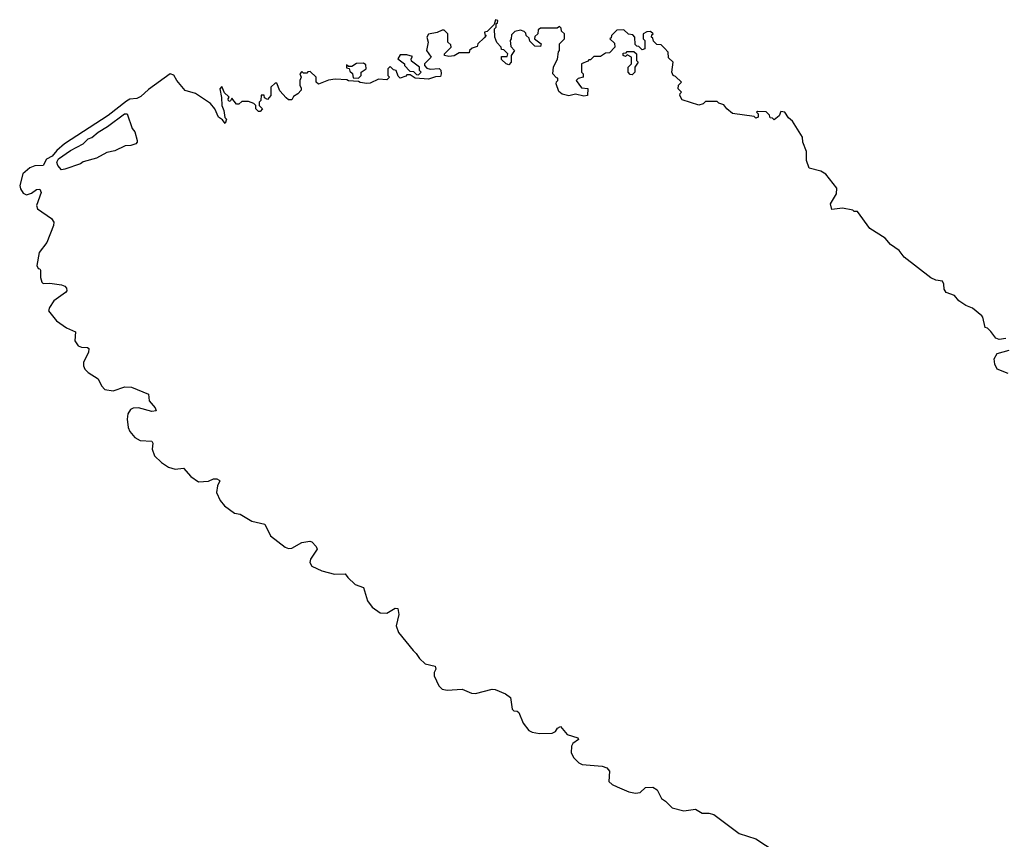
# Model space of a CAD drawing. Extents: x 2029826 to 2248070, y 228728 to 402406.
# Tile 201 of 256: x 2097514 to 2103415, y 353636 to 358550. Entities that reach past the tile are written whole.
import ezdxf

# ---------------------------------------------------------------- set-up
doc = ezdxf.new("R2010")
doc.units = 0

msp = doc.modelspace()

# ---------------------------------------------------------------- linework, layer by layer
at = {"layer": '0CON10XD'}
for points in [[(2103425, 356637.5), (2103385, 356632.5), (2103365, 356640), (2103335, 356680), (2103315, 356700), (2103300, 356705), (2103287, 356767), (2103280, 356775), (2103225, 356820), (2103185, 356836.7), (2103142.5, 356865), (2103115.8, 356895.8), (2103066.2, 356915), (2103054, 356935), (2103053.3, 356965), (2103045, 356982.5), (2103005, 356988), (2102975, 357001.2), (2102815, 357126.7), (2102785.7, 357165.7), (2102732.3, 357202.3), (2102700, 357240), (2102608.3, 357298.3), (2102535, 357400), (2102515, 357400), (2102507, 357407), (2102445, 357420), (2102381.7, 357411.7), (2102372.5, 357445), (2102410, 357505), (2102410.7, 357540.7), (2102345, 357623.3), (2102315, 357641.2), (2102245, 357660), (2102230, 357705), (2102229.3, 357759.3), (2102206.7, 357815), (2102205.9, 357845.9), (2102145, 357942.5), (2102120.7, 357960.7), (2102100, 357995), (2102075, 358000), (2102066.4, 357973.6), (2102035, 357950), (2102025, 357960), (2102011.7, 357961.7), (2102008.3, 357978.3), (2101988.3, 357998.3), (2101935, 358000), (2101930, 357995), (2101940, 357985), (2101940, 357965), (2101925, 357960), (2101915, 357970), (2101785, 357986.7), (2101752.5, 358015), (2101735, 358040), (2101705, 358050), (2101695, 358060), (2101625, 358060), (2101610, 358045), (2101585, 358037.5), (2101485, 358070), (2101470, 358095), (2101471.7, 358108.3), (2101480, 358115), (2101460, 358135), (2101461.7, 358158.3), (2101480, 358175), (2101445, 358210), (2101430, 358215), (2101422.5, 358235), (2101430, 358295), (2101401.7, 358321.7), (2101400, 358355), (2101378.3, 358378.3), (2101358.3, 358398.3), (2101331.7, 358401.7), (2101311.7, 358421.7), (2101308.3, 358438.3), (2101300, 358445), (2101301.7, 358458.3), (2101310, 358465), (2101295, 358480), (2101273, 358477), (2101250, 358465), (2101250, 358435), (2101260, 358425), (2101260, 358375), (2101245, 358370), (2101225, 358390), (2101211.7, 358391.7), (2101201.7, 358401.7), (2101200, 358445), (2101188.3, 358458.3), (2101163, 358463), (2101135, 358490), (2101093, 358487), (2101060, 358455), (2101058.3, 358441.7), (2101050, 358435), (2101078.3, 358408.3), (2101080, 358385), (2101048.3, 358351.7), (2101025, 358350), (2100995, 358330), (2100955, 358330), (2100935, 358310), (2100925, 358310), (2100918.3, 358301.7), (2100880, 358285), (2100880, 358235), (2100890, 358225), (2100890, 358205), (2100861.7, 358198.3), (2100850, 358185), (2100881.7, 358141.7), (2100918.3, 358138.3), (2100917.5, 358095), (2100895, 358091.2), (2100845, 358104.2), (2100805, 358093.6), (2100765, 358103.8), (2100745, 358120), (2100730, 358165), (2100731.7, 358178.3), (2100740, 358185), (2100740, 358200), (2100731.7, 358201.7), (2100710, 358225), (2100713, 358267), (2100737, 358313), (2100743, 358357), (2100750, 358365), (2100750, 358405), (2100780, 358435), (2100780, 358465), (2100761.7, 358481.7), (2100758.3, 358498.3), (2100748.3, 358508.3), (2100735, 358500), (2100635, 358500), (2100621.7, 358488.3), (2100620, 358465), (2100601.7, 358448.3), (2100600, 358435), (2100640, 358405), (2100635, 358390), (2100601.7, 358391.7), (2100571.7, 358421.7), (2100568.3, 358438.3), (2100550, 358455), (2100548.3, 358468.3), (2100538.3, 358478.3), (2100515, 358487.5), (2100481.7, 358478.3), (2100461.7, 358458.3), (2100460, 358435), (2100452.5, 358425), (2100458.3, 358388.3), (2100480, 358365), (2100460, 358335), (2100460, 358295), (2100445, 358280), (2100430, 358285), (2100401.7, 358311.7), (2100401.7, 358328.3), (2100435, 358330), (2100440, 358345), (2100415, 358370), (2100401.7, 358371.7), (2100400, 358385), (2100373, 358413), (2100362.5, 358445), (2100360, 358495), (2100370, 358505), (2100370, 358525), (2100378.3, 358531.7), (2100380, 358545), (2100365, 358550), (2100358.3, 358521.7), (2100315, 358480), (2100300, 358475), (2100301.7, 358461.7), (2100310, 358455), (2100298.3, 358441.7), (2100260, 358405), (2100255, 358390), (2100225, 358380), (2100210, 358365), (2100208.3, 358351.7), (2100148.3, 358351.7), (2100117, 358333), (2100085, 358330), (2100060, 358335), (2100060, 358345), (2100100, 358385), (2100098.3, 358398.3), (2100080, 358415), (2100080, 358465), (2100057, 358487), (2100045, 358487.5), (2100015, 358472.5), (2099965, 358462.5), (2099953.3, 358445), (2099962.5, 358415), (2099952.5, 358365), (2099980, 358325), (2099940, 358285), (2099940, 358275), (2099955, 358260), (2099973.6, 358253.6), (2100027, 358257), (2100037, 358247), (2100040, 358225), (2100035, 358210), (2100005, 358207.5), (2099965, 358192.5), (2099885, 358200), (2099855, 358220), (2099835, 358220), (2099828.3, 358211.7), (2099795, 358200), (2099781.7, 358211.7), (2099770, 358245), (2099755, 358250), (2099735, 358270), (2099720, 358255), (2099720, 358215), (2099730, 358205), (2099715, 358190), (2099665, 358192.5), (2099615, 358170), (2099595, 358167.5), (2099553.6, 358173.6), (2099545, 358180), (2099485, 358182.5), (2099475, 358190), (2099405, 358192.5), (2099365, 358187.5), (2099305, 358162.5), (2099290, 358175), (2099290, 358205), (2099255, 358240), (2099241.7, 358238.3), (2099235, 358230), (2099215, 358230), (2099205, 358240), (2099192.5, 358225), (2099200, 358205), (2099192.5, 358185), (2099192.5, 358155), (2099201.7, 358141.7), (2099201.7, 358128.3), (2099180, 358105), (2099155, 358090), (2099145, 358070), (2099125, 358070), (2099111.7, 358081.7), (2099073, 358123), (2099055, 358170), (2099045, 358170), (2099020, 358145), (2099020, 358095), (2098998.3, 358071.7), (2098981.7, 358081.7), (2098978.3, 358098.3), (2098961.7, 358098.3), (2098960, 358065), (2098950, 358055), (2098950, 358035), (2098970, 358015), (2098955, 358000), (2098945, 358000), (2098930, 358015), (2098930, 358035), (2098917, 358047), (2098885, 358060), (2098845, 358060), (2098827, 358043), (2098813, 358043), (2098785, 358080), (2098775, 358060), (2098765, 358062.5), (2098762.5, 358075), (2098770, 358085), (2098765, 358090), (2098741.7, 358111.7), (2098725, 358150), (2098714.1, 358135.9), (2098724.3, 358084.3), (2098725.7, 358035), (2098737.8, 358005), (2098743.6, 357963.6), (2098753, 357953), (2098745, 357927.5), (2098729.3, 357949.3), (2098706.2, 357966.2), (2098683.3, 358015), (2098657.7, 358047.7), (2098568.3, 358108.3), (2098505, 358126), (2098455, 358186.2), (2098437.8, 358217.8), (2098415, 358225.2), (2098285, 358132.1), (2098240.6, 358089.4), (2098215, 358077.7), (2098175, 358072.7), (2098155, 358061.7), (2098043.9, 357976.1), (2097782.1, 357805), (2097736.4, 357765), (2097708.9, 357731.1), (2097675, 357713.6), (2097655, 357675.6), (2097605, 357673.8), (2097575, 357661.5), (2097532, 357625), (2097513.9, 357556.1), (2097518.8, 357535), (2097535, 357510.8), (2097555, 357500), (2097585, 357510), (2097615, 357532), (2097635, 357533.3), (2097643.6, 357513.6), (2097613.9, 357436.1), (2097620, 357415), (2097705, 357357.3), (2097718.4, 357335), (2097716.4, 357315), (2097676.3, 357213.7), (2097630.7, 357155), (2097615.9, 357075.9), (2097625, 357057.5), (2097635, 357056.7), (2097638.8, 357048.8), (2097638.8, 357005), (2097646.4, 356976.4), (2097655, 356967.5), (2097695, 356971.2), (2097765, 356960), (2097785, 356952.5), (2097795, 356940), (2097796.2, 356925), (2097787.5, 356915), (2097718, 356865), (2097692, 356825), (2097686, 356805), (2097735, 356744.2), (2097795, 356701.4), (2097847.5, 356677.5), (2097843.8, 356625), (2097864.3, 356594.3), (2097885, 356586), (2097920, 356585), (2097928.6, 356578.6), (2097925.8, 356555), (2097897.3, 356497.3), (2097895.7, 356475), (2097904.6, 356454.6), (2097925, 356434.3), (2097985, 356395.8), (2098004.7, 356354.7), (2098025, 356332.7), (2098075, 356324.4), (2098145, 356349.6), (2098185, 356347.3), (2098286, 356305), (2098290, 356265), (2098325, 356223.3), (2098332.5, 356205), (2098305, 356200), (2098225, 356223.1), (2098195, 356220.6), (2098178, 356212), (2098162.8, 356187.2), (2098158.8, 356155), (2098163.1, 356105), (2098175, 356080), (2098204.4, 356045), (2098235, 356027.8), (2098305, 356023.3), (2098311.7, 356011.7), (2098308.6, 355975), (2098321.1, 355935), (2098364.2, 355894.2), (2098405, 355866.5), (2098445, 355854.4), (2098495, 355861.2), (2098540.3, 355810.3), (2098585, 355780), (2098646.2, 355783.8), (2098675, 355796.7), (2098696.4, 355796.4), (2098709.3, 355789.3), (2098712.5, 355785), (2098700, 355755), (2098693.8, 355715), (2098715, 355666.2), (2098742, 355635), (2098801.7, 355591.7), (2098836.2, 355585), (2098905, 355542.9), (2098983.3, 355525), (2099018, 355455), (2099105, 355388), (2099125, 355380), (2099145, 355380.8), (2099205, 355414.3), (2099253.3, 355423.3), (2099265, 355420), (2099290.5, 355390.5), (2099296.2, 355375), (2099256, 355315), (2099253.8, 355295), (2099264.2, 355274.2), (2099324.5, 355244.5), (2099400, 355225), (2099465, 355226.7), (2099480, 355205), (2099524.4, 355164.4), (2099575, 355146.2), (2099597.5, 355065), (2099627.4, 355027.4), (2099675, 354994.2), (2099715, 354992.2), (2099765, 355020.6), (2099779.7, 355019.7), (2099785.7, 354984.3), (2099770, 354915), (2099783.8, 354875), (2099871.7, 354768.3)], [(2099905, 358220), (2099920, 358235), (2099910, 358245), (2099910, 358265), (2099861.7, 358301.7), (2099860, 358315), (2099868.3, 358328.3), (2099835, 358340), (2099795, 358340), (2099780, 358315), (2099820, 358285), (2099820, 358275), (2099851.7, 358241.7), (2099875, 358240), (2099891.7, 358221.7), (2099905, 358220)], [(2101185, 358220), (2101171.7, 358221.7), (2101160, 358235), (2101160, 358265), (2101180, 358285), (2101180, 358325), (2101155, 358340), (2101145, 358330), (2101130, 358335), (2101131.7, 358348.3), (2101148.3, 358351.7), (2101155, 358360), (2101195, 358360), (2101210, 358345), (2101210, 358305), (2101220, 358295), (2101200, 358265), (2101200, 358235), (2101185, 358220)], [(2099545, 358200), (2099560, 358215), (2099560, 358235), (2099590, 358255), (2099588.3, 358278.3), (2099575, 358290), (2099533, 358287), (2099505, 358270), (2099485, 358270), (2099471.7, 358278.3), (2099471.7, 358261.7), (2099488.3, 358258.3), (2099491.7, 358241.7), (2099508.3, 358228.3), (2099511.7, 358201.7), (2099545, 358200)], [(2097765, 357650), (2097742.5, 357675), (2097737.5, 357695), (2097747.5, 357715), (2097817.5, 357765), (2097893.8, 357806.2), (2097925, 357836.2), (2097946.7, 357843.3), (2097985, 357876.2), (2098040.7, 357909.3), (2098142.5, 357985), (2098157.5, 357985), (2098187.5, 357897.5), (2098205, 357877.5), (2098218.8, 357825), (2098218.8, 357815), (2098210, 357805), (2098180, 357795), (2098146.7, 357793.3), (2098085, 357764.3), (2098036.7, 357753.3), (2097975, 357720), (2097895, 357697.5), (2097877.5, 357685), (2097785, 357653.3), (2097765, 357650)], [(2103438.3, 356428.3), (2103372.5, 356455), (2103357.5, 356485), (2103353.6, 356516.4), (2103371.7, 356548.3), (2103445, 356567.5)], [(2099871.7, 354768.3), (2099890.5, 354750.5), (2099909.3, 354719.3), (2099945, 354687.1), (2100004.1, 354674.1), (2100007.5, 354655), (2099997.5, 354635), (2099998.6, 354615), (2100025.6, 354555.6), (2100046.6, 354536.6), (2100075, 354529.4), (2100165, 354536), (2100222.3, 354512.3), (2100245, 354509.6), (2100345, 354536.8), (2100363.8, 354533.8), (2100425, 354508), (2100455.2, 354485.2), (2100465, 354416.2), (2100475, 354405.8), (2100495, 354403.8), (2100505.8, 354395.8), (2100531.7, 354331.7), (2100565, 354287.5), (2100585, 354277.5), (2100629.3, 354269.3), (2100705, 354272.5), (2100725, 354282.5), (2100737, 354303), (2100755, 354312.5), (2100795, 354263.8), (2100860, 354245), (2100863.8, 354235), (2100829.1, 354210.9), (2100820.8, 354195), (2100818.8, 354155), (2100835, 354123.3), (2100865, 354093.8), (2100885, 354083.8), (2101005, 354073.8), (2101032.5, 354065), (2101048.8, 354045), (2101045, 353982.5), (2101064.3, 353964.3), (2101095, 353950.8), (2101165, 353920.8), (2101205, 353912), (2101232.7, 353917.3), (2101265, 353946.2), (2101309.3, 353949.3), (2101335, 353932.5), (2101360, 353880), (2101385, 353863.8), (2101425, 353823.8), (2101495, 353806.2), (2101565, 353816.7), (2101605, 353793.3), (2101645, 353792.5), (2101673.6, 353783.6), (2101825, 353670.8), (2101925, 353638.8), (2102105, 353521.2)]]:
    msp.add_lwpolyline(points, dxfattribs=at)

doc.saveas('drawing.dxf')
